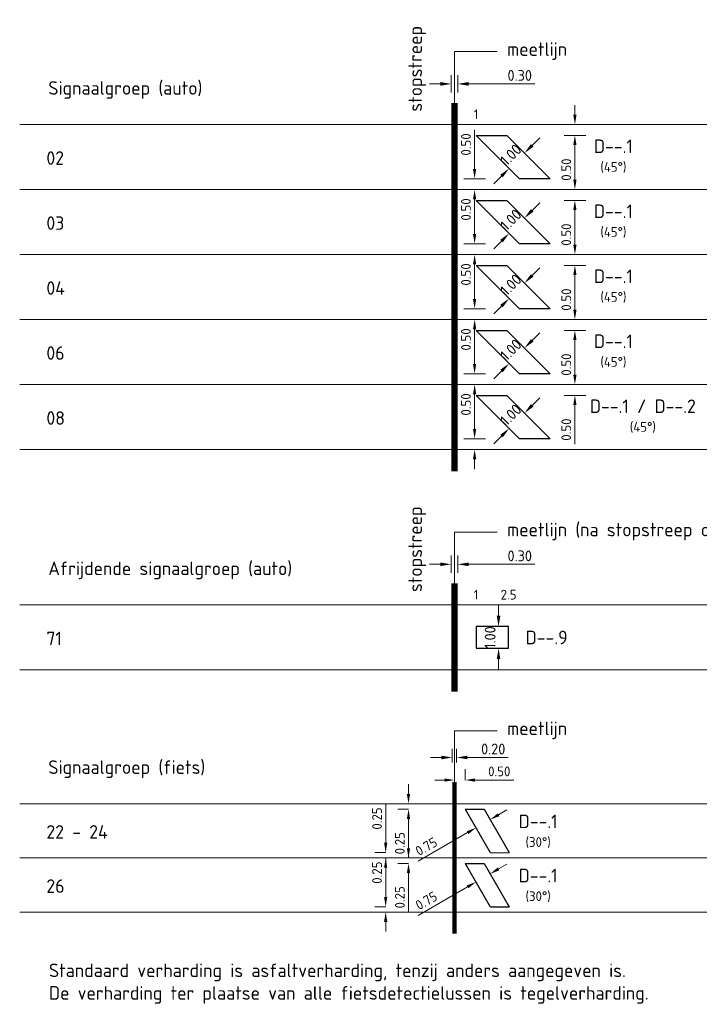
# Model space of a CAD drawing. Header units: metres. Extents: x 196669 to 197684, y 355211 to 356669.
# Tile 16 of 18: x 197594 to 197625, y 355717 to 355763. Entities that reach past the tile are written whole.
import ezdxf

# ---------------------------------------------------------------- set-up
doc = ezdxf.new("R2010")
doc.units = ezdxf.units.M
doc.layers.get('Defpoints').update_dxf_attribs({"color": 151})
for name, color, linetype, lineweight in [('N-WE-VW-M', 7, 'Continuous', 18), ('N-WE-VW-VRI-DETECTIETABEL-G', 7, 'Continuous', 18), ('N-WE-VW-VRI_DETECTIELUS-G', 3, 'Continuous', 30), ('X-XX-AL-AANPIJLING-T25', 7, 'Continuous', 25), ('X-XX-AL-T18', 7, 'Continuous', 13)]:
    doc.layers.add(name, color=color, linetype=linetype, lineweight=lineweight)
doc.styles.add('NLCS-ISO-M200-T25', font='NLCS-ISO.ttf', dxfattribs={"height": 0.5})
doc.styles.add('NLCS-ISO-M250-T18', font='NLCS-ISO.ttf', dxfattribs={"height": 0.45})
doc.styles.add('NLCS-ISO-M250-T25', font='NLCS-ISO.ttf', dxfattribs={"height": 0.625})
doc.dimstyles.new('NLCS-M200-T25-PIJL_L2_H1', dxfattribs={"dimscale": 0.2, "dimtxt": 2.5, "dimasz": 2.5, "dimexe": 2, "dimexo": 2, "dimgap": 0.7, "dimtad": 1, "dimzin": 0, "dimdsep": 46, "dimtxsty": 'NLCS-ISO-M200-T25', "dimcen": 0, "dimdle": 2, "dimclrd": 256, "dimclre": 256, "dimclrt": 256, "dimadec": 1, "dimazin": 0, "dimtfac": 1, "dimtdec": 3, "dimtofl": 0, "dimtmove": 0, "dimatfit": 3, "dimfxl": 2, "dimfxlon": 1, "dimtfillclr": 256, "dimtolj": 1, "dimtzin": 0, "dimlwd": -1, "dimlwe": -1, "dimarcsym": 0})
doc.dimstyles.new('NLCS-M250-T18-PIJL_L2_H1', dxfattribs={"dimscale": 0.25, "dimtxt": 2.5, "dimasz": 1.8, "dimexe": 2, "dimexo": 2, "dimgap": 0.7, "dimtad": 1, "dimzin": 0, "dimdsep": 46, "dimtxsty": 'NLCS-ISO-M250-T18', "dimcen": 0, "dimdle": 2, "dimclrd": 256, "dimclre": 256, "dimclrt": 256, "dimadec": 1, "dimazin": 0, "dimtfac": 1, "dimtdec": 3, "dimtofl": 0, "dimtmove": 0, "dimatfit": 3, "dimfxl": 2, "dimfxlon": 1, "dimtfillclr": 256, "dimtolj": 1, "dimtzin": 0, "dimlwd": -1, "dimlwe": -1, "dimarcsym": 0})

# ---------------------------------------------------------------- blocks, each defined once
blk = doc.blocks.new('*D71')
at = {"layer": 'Defpoints', "color": 0, "transparency": 16777216}
for p in [(197614.113, 355759.694), (197613.813, 355758.818), (197614.113, 355758.818)]:
    blk.add_point(p, dxfattribs=at)
at = {"layer": 'N-WE-VW-M', "transparency": 16777216}
for p, q in [((197613.813, 355759.294), (197613.813, 355760.094)), ((197614.113, 355759.294), (197614.113, 355760.094)), ((197613.313, 355759.694), (197612.813, 355759.694)), ((197614.613, 355759.694), (197617.668, 355759.694))]:
    blk.add_line(p, q, dxfattribs=at)
for points in [[(197613.313, 355759.778), (197613.313, 355759.611), (197613.813, 355759.694)], [(197614.613, 355759.778), (197614.613, 355759.611), (197614.113, 355759.694)]]:
    blk.add_solid(points, dxfattribs=at)
at = {"layer": 'N-WE-VW-M', "transparency": 16777216, "insert": (197616.978, 355760.084), "char_height": 0.5, "attachment_point": 5, "style": 'NLCS-ISO-M200-T25'}
blk.add_mtext('\\A1;0.30', dxfattribs=at)
blk = doc.blocks.new('*D72')
at = {"layer": 'Defpoints', "color": 0, "transparency": 16777216}
for p in [(197616.048, 355752.318), (197614.894, 355751.818), (197616.048, 355751.818)]:
    blk.add_point(p, dxfattribs=at)
at = {"layer": 'N-WE-VW-M', "transparency": 16777216}
for p, q in [((197614.894, 355752.768), (197614.894, 355754.569)), ((197615.394, 355752.318), (197614.394, 355752.318)), ((197615.394, 355751.818), (197614.394, 355751.818)), ((197614.894, 355751.368), (197614.894, 355750.918))]:
    blk.add_line(p, q, dxfattribs=at)
for points in [[(197614.819, 355752.768), (197614.969, 355752.768), (197614.894, 355752.318)], [(197614.819, 355751.368), (197614.969, 355751.368), (197614.894, 355751.818)]]:
    blk.add_solid(points, dxfattribs=at)
at = {"layer": 'N-WE-VW-M', "transparency": 16777216, "insert": (197614.494, 355753.899), "char_height": 0.45, "attachment_point": 5, "rotation": 90, "style": 'NLCS-ISO-M250-T18'}
blk.add_mtext('\\A1;0.50', dxfattribs=at)
blk = doc.blocks.new('*D73')
at = {"layer": 'Defpoints', "color": 0, "transparency": 16777216}
for p in [(197618.371, 355754.818), (197619.526, 355754.818), (197618.371, 355754.318)]:
    blk.add_point(p, dxfattribs=at)
at = {"layer": 'N-WE-VW-M', "transparency": 16777216}
for p, q in [((197619.526, 355755.268), (197619.526, 355755.718)), ((197619.026, 355754.818), (197620.026, 355754.818)), ((197619.026, 355754.318), (197620.026, 355754.318)), ((197619.526, 355753.868), (197619.526, 355752.067))]:
    blk.add_line(p, q, dxfattribs=at)
for points in [[(197619.451, 355755.268), (197619.601, 355755.268), (197619.526, 355754.818)], [(197619.451, 355753.868), (197619.601, 355753.868), (197619.526, 355754.318)]]:
    blk.add_solid(points, dxfattribs=at)
at = {"layer": 'N-WE-VW-M', "transparency": 16777216, "insert": (197619.126, 355752.737), "char_height": 0.45, "attachment_point": 5, "rotation": 90, "style": 'NLCS-ISO-M250-T18'}
blk.add_mtext('\\A1;0.50', dxfattribs=at)
blk = doc.blocks.new('*D76')
at = {"layer": 'Defpoints', "color": 0, "transparency": 16777216}
for p in [(197617.196, 355753.499), (197617.196, 355753.499), (197616.489, 355752.792)]:
    blk.add_point(p, dxfattribs=at)
at = {"layer": 'N-WE-VW-M', "transparency": 16777216}
for p, q in [((197617.55, 355753.853), (197617.903, 355754.207)), ((197617.196, 355753.499), (197616.913, 355753.782)), ((197616.489, 355752.792), (197616.206, 355753.075)), ((197616.135, 355752.439), (197615.782, 355752.085))]:
    blk.add_line(p, q, dxfattribs=at)
for points in [[(197617.491, 355753.912), (197617.609, 355753.794), (197617.196, 355753.499)], [(197616.077, 355752.498), (197616.194, 355752.38), (197616.489, 355752.792)]]:
    blk.add_solid(points, dxfattribs=at)
at = {"layer": 'N-WE-VW-M', "transparency": 16777216, "insert": (197616.567, 355753.422), "char_height": 0.5, "attachment_point": 5, "rotation": 45, "style": 'NLCS-ISO-M200-T25'}
blk.add_mtext('\\A1;1.00', dxfattribs=at)
blk = doc.blocks.new('*D69')
at = {"layer": 'Defpoints', "color": 0, "transparency": 16777216}
for p in [(197614.063, 355728.603), (197613.863, 355727.967), (197614.063, 355727.967)]:
    blk.add_point(p, dxfattribs=at)
at = {"layer": 'N-WE-VW-M', "transparency": 16777216}
for p, q in [((197613.863, 355728.367), (197613.863, 355729.003)), ((197614.063, 355728.367), (197614.063, 355729.003)), ((197613.363, 355728.603), (197612.863, 355728.603)), ((197614.563, 355728.603), (197616.443, 355728.603))]:
    blk.add_line(p, q, dxfattribs=at)
for points in [[(197613.363, 355728.687), (197613.363, 355728.52), (197613.863, 355728.603)], [(197614.563, 355728.687), (197614.563, 355728.52), (197614.063, 355728.603)]]:
    blk.add_solid(points, dxfattribs=at)
at = {"layer": 'N-WE-VW-M', "transparency": 16777216, "insert": (197615.753, 355728.993), "char_height": 0.5, "attachment_point": 5, "style": 'NLCS-ISO-M200-T25'}
blk.add_mtext('\\A1;0.20', dxfattribs=at)
blk = doc.blocks.new('*D75')
at = {"layer": 'Defpoints', "color": 0, "transparency": 16777216}
for p in [(197614.463, 355727.561), (197613.963, 355727.218), (197614.463, 355727.218)]:
    blk.add_point(p, dxfattribs=at)
at = {"layer": 'N-WE-VW-M', "transparency": 16777216}
for p, q in [((197613.963, 355727.561), (197613.963, 355728.061)), ((197614.463, 355727.561), (197614.463, 355728.061)), ((197613.513, 355727.561), (197613.063, 355727.561)), ((197614.913, 355727.561), (197616.703, 355727.561))]:
    blk.add_line(p, q, dxfattribs=at)
for points in [[(197613.513, 355727.636), (197613.513, 355727.486), (197613.963, 355727.561)], [(197614.913, 355727.636), (197614.913, 355727.486), (197614.463, 355727.561)]]:
    blk.add_solid(points, dxfattribs=at)
at = {"layer": 'N-WE-VW-M', "transparency": 16777216, "insert": (197616.033, 355727.961), "char_height": 0.45, "attachment_point": 5, "style": 'NLCS-ISO-M250-T18'}
blk.add_mtext('\\A1;0.50', dxfattribs=at)
blk = doc.blocks.new('*D87')
at = {"layer": 'Defpoints', "color": 0, "transparency": 16777216}
for p in [(197610.786, 355724.217), (197610.841, 355724.217), (197610.841, 355723.967)]:
    blk.add_point(p, dxfattribs=at)
at = {"layer": 'N-WE-VW-M', "transparency": 16777216}
for p, q in [((197610.786, 355724.667), (197610.786, 355726.457)), ((197610.786, 355724.217), (197610.286, 355724.217)), ((197610.786, 355723.967), (197610.286, 355723.967)), ((197610.786, 355723.517), (197610.786, 355723.067))]:
    blk.add_line(p, q, dxfattribs=at)
for points in [[(197610.711, 355724.667), (197610.861, 355724.667), (197610.786, 355724.217)], [(197610.711, 355723.517), (197610.861, 355723.517), (197610.786, 355723.967)]]:
    blk.add_solid(points, dxfattribs=at)
at = {"layer": 'N-WE-VW-M', "transparency": 16777216, "insert": (197610.386, 355725.787), "char_height": 0.45, "attachment_point": 5, "rotation": 90, "style": 'NLCS-ISO-M250-T18', "bg_fill": 3, "box_fill_scale": 1.1, "bg_fill_color": 256, "bg_fill_true_color": 13158600, "bg_fill_transparency": 0}
blk.add_mtext('\\A1;0.25', dxfattribs=at)
blk = doc.blocks.new('*D88')
at = {"layer": 'Defpoints', "color": 0, "transparency": 16777216}
for p in [(197611.841, 355726.467), (197611.841, 355726.467), (197611.841, 355726.217)]:
    blk.add_point(p, dxfattribs=at)
at = {"layer": 'N-WE-VW-M', "transparency": 16777216}
for p, q in [((197611.841, 355726.917), (197611.841, 355727.367)), ((197611.841, 355726.467), (197611.341, 355726.467)), ((197611.841, 355726.217), (197611.341, 355726.217)), ((197611.841, 355725.767), (197611.841, 355723.977))]:
    blk.add_line(p, q, dxfattribs=at)
for points in [[(197611.766, 355726.917), (197611.916, 355726.917), (197611.841, 355726.467)], [(197611.766, 355725.767), (197611.916, 355725.767), (197611.841, 355726.217)]]:
    blk.add_solid(points, dxfattribs=at)
at = {"layer": 'N-WE-VW-M', "transparency": 16777216, "insert": (197611.441, 355724.647), "char_height": 0.45, "attachment_point": 5, "rotation": 90, "style": 'NLCS-ISO-M250-T18', "bg_fill": 3, "box_fill_scale": 1.1, "bg_fill_color": 256, "bg_fill_true_color": 13158600, "bg_fill_transparency": 0}
blk.add_mtext('\\A1;0.25', dxfattribs=at)
blk = doc.blocks.new('*D89')
at = {"layer": 'Defpoints', "color": 0, "transparency": 16777216}
for p in [(197615.472, 355725.969), (197614.823, 355725.594), (197614.959, 355725.358)]:
    blk.add_point(p, dxfattribs=at)
at = {"layer": 'N-WE-VW-M', "transparency": 16777216}
for p, q in [((197615.999, 355725.958), (197616.388, 355726.183)), ((197615.609, 355725.733), (197615.859, 355725.3)), ((197614.959, 355725.358), (197615.209, 355724.925)), ((197614.57, 355725.133), (197612.284, 355723.813))]:
    blk.add_line(p, q, dxfattribs=at)
for points in [[(197615.961, 355726.023), (197616.036, 355725.893), (197615.609, 355725.733)], [(197614.532, 355725.198), (197614.607, 355725.068), (197614.959, 355725.358)]]:
    blk.add_solid(points, dxfattribs=at)
at = {"layer": 'N-WE-VW-M', "transparency": 16777216, "insert": (197612.664, 355724.495), "char_height": 0.45, "attachment_point": 5, "rotation": 30, "style": 'NLCS-ISO-M250-T18'}
blk.add_mtext('\\A1;0.75', dxfattribs=at)
blk = doc.blocks.new('*D107')
at = {"layer": 'Defpoints', "color": 0, "transparency": 16777216}
for p in [(197616.048, 355755.318), (197614.894, 355754.818), (197616.048, 355754.818)]:
    blk.add_point(p, dxfattribs=at)
at = {"layer": 'N-WE-VW-M', "transparency": 16777216}
for p, q in [((197614.894, 355755.768), (197614.894, 355757.569)), ((197615.394, 355755.318), (197614.394, 355755.318)), ((197615.394, 355754.818), (197614.394, 355754.818)), ((197614.894, 355754.368), (197614.894, 355753.918))]:
    blk.add_line(p, q, dxfattribs=at)
for points in [[(197614.819, 355755.768), (197614.969, 355755.768), (197614.894, 355755.318)], [(197614.819, 355754.368), (197614.969, 355754.368), (197614.894, 355754.818)]]:
    blk.add_solid(points, dxfattribs=at)
at = {"layer": 'N-WE-VW-M', "transparency": 16777216, "insert": (197614.494, 355756.899), "char_height": 0.45, "attachment_point": 5, "rotation": 90, "style": 'NLCS-ISO-M250-T18'}
blk.add_mtext('\\A1;0.50', dxfattribs=at)
blk = doc.blocks.new('*D108')
at = {"layer": 'Defpoints', "color": 0, "transparency": 16777216}
for p in [(197618.371, 355757.818), (197619.526, 355757.818), (197618.371, 355757.318)]:
    blk.add_point(p, dxfattribs=at)
at = {"layer": 'N-WE-VW-M', "transparency": 16777216}
for p, q in [((197619.526, 355758.268), (197619.526, 355758.718)), ((197619.026, 355757.818), (197620.026, 355757.818)), ((197619.026, 355757.318), (197620.026, 355757.318)), ((197619.526, 355756.868), (197619.526, 355755.067))]:
    blk.add_line(p, q, dxfattribs=at)
for points in [[(197619.451, 355758.268), (197619.601, 355758.268), (197619.526, 355757.818)], [(197619.451, 355756.868), (197619.601, 355756.868), (197619.526, 355757.318)]]:
    blk.add_solid(points, dxfattribs=at)
at = {"layer": 'N-WE-VW-M', "transparency": 16777216, "insert": (197619.126, 355755.737), "char_height": 0.45, "attachment_point": 5, "rotation": 90, "style": 'NLCS-ISO-M250-T18'}
blk.add_mtext('\\A1;0.50', dxfattribs=at)
blk = doc.blocks.new('*D112')
at = {"layer": 'Defpoints', "color": 0, "transparency": 16777216}
for p in [(197617.196, 355756.499), (197617.196, 355756.499), (197616.489, 355755.792)]:
    blk.add_point(p, dxfattribs=at)
at = {"layer": 'N-WE-VW-M', "transparency": 16777216}
for p, q in [((197617.55, 355756.853), (197617.903, 355757.207)), ((197617.196, 355756.499), (197616.913, 355756.782)), ((197616.489, 355755.792), (197616.206, 355756.075)), ((197616.135, 355755.439), (197615.782, 355755.085))]:
    blk.add_line(p, q, dxfattribs=at)
for points in [[(197617.491, 355756.912), (197617.609, 355756.794), (197617.196, 355756.499)], [(197616.077, 355755.498), (197616.194, 355755.38), (197616.489, 355755.792)]]:
    blk.add_solid(points, dxfattribs=at)
at = {"layer": 'N-WE-VW-M', "transparency": 16777216, "insert": (197616.567, 355756.422), "char_height": 0.5, "attachment_point": 5, "rotation": 45, "style": 'NLCS-ISO-M200-T25'}
blk.add_mtext('\\A1;1.00', dxfattribs=at)
blk = doc.blocks.new('*D836')
at = {"layer": 'Defpoints', "color": 0, "transparency": 16777216}
for p in [(197616.048, 355743.318), (197614.894, 355742.818), (197616.048, 355742.818)]:
    blk.add_point(p, dxfattribs=at)
at = {"layer": 'N-WE-VW-M', "transparency": 16777216}
for p, q in [((197614.894, 355743.768), (197614.894, 355745.569)), ((197615.394, 355743.318), (197614.394, 355743.318)), ((197615.394, 355742.818), (197614.394, 355742.818)), ((197614.894, 355742.368), (197614.894, 355741.918))]:
    blk.add_line(p, q, dxfattribs=at)
for points in [[(197614.819, 355743.768), (197614.969, 355743.768), (197614.894, 355743.318)], [(197614.819, 355742.368), (197614.969, 355742.368), (197614.894, 355742.818)]]:
    blk.add_solid(points, dxfattribs=at)
at = {"layer": 'N-WE-VW-M', "transparency": 16777216, "insert": (197614.494, 355744.899), "char_height": 0.45, "attachment_point": 5, "rotation": 90, "style": 'NLCS-ISO-M250-T18'}
blk.add_mtext('\\A1;0.50', dxfattribs=at)
blk = doc.blocks.new('*D837')
at = {"layer": 'Defpoints', "color": 0, "transparency": 16777216}
for p in [(197618.371, 355745.818), (197619.526, 355745.818), (197618.371, 355745.318)]:
    blk.add_point(p, dxfattribs=at)
at = {"layer": 'N-WE-VW-M', "transparency": 16777216}
for p, q in [((197619.526, 355746.268), (197619.526, 355746.718)), ((197619.026, 355745.818), (197620.026, 355745.818)), ((197619.026, 355745.318), (197620.026, 355745.318)), ((197619.526, 355744.868), (197619.526, 355743.067))]:
    blk.add_line(p, q, dxfattribs=at)
for points in [[(197619.451, 355746.268), (197619.601, 355746.268), (197619.526, 355745.818)], [(197619.451, 355744.868), (197619.601, 355744.868), (197619.526, 355745.318)]]:
    blk.add_solid(points, dxfattribs=at)
at = {"layer": 'N-WE-VW-M', "transparency": 16777216, "insert": (197619.126, 355743.737), "char_height": 0.45, "attachment_point": 5, "rotation": 90, "style": 'NLCS-ISO-M250-T18'}
blk.add_mtext('\\A1;0.50', dxfattribs=at)
blk = doc.blocks.new('*D840')
at = {"layer": 'Defpoints', "color": 0, "transparency": 16777216}
for p in [(197617.196, 355744.499), (197617.196, 355744.499), (197616.489, 355743.792)]:
    blk.add_point(p, dxfattribs=at)
at = {"layer": 'N-WE-VW-M', "transparency": 16777216}
for p, q in [((197617.55, 355744.853), (197617.903, 355745.207)), ((197617.196, 355744.499), (197616.913, 355744.782)), ((197616.489, 355743.792), (197616.206, 355744.075)), ((197616.135, 355743.439), (197615.782, 355743.085))]:
    blk.add_line(p, q, dxfattribs=at)
for points in [[(197617.491, 355744.912), (197617.609, 355744.794), (197617.196, 355744.499)], [(197616.077, 355743.498), (197616.194, 355743.38), (197616.489, 355743.792)]]:
    blk.add_solid(points, dxfattribs=at)
at = {"layer": 'N-WE-VW-M', "transparency": 16777216, "insert": (197616.567, 355744.422), "char_height": 0.5, "attachment_point": 5, "rotation": 45, "style": 'NLCS-ISO-M200-T25'}
blk.add_mtext('\\A1;1.00', dxfattribs=at)
blk = doc.blocks.new('*D844')
at = {"layer": 'Defpoints', "color": 0, "transparency": 16777216}
for p in [(197616.048, 355749.318), (197614.894, 355748.818), (197616.048, 355748.818)]:
    blk.add_point(p, dxfattribs=at)
at = {"layer": 'N-WE-VW-M', "transparency": 16777216}
for p, q in [((197614.894, 355749.768), (197614.894, 355751.569)), ((197615.394, 355749.318), (197614.394, 355749.318)), ((197615.394, 355748.818), (197614.394, 355748.818)), ((197614.894, 355748.368), (197614.894, 355747.918))]:
    blk.add_line(p, q, dxfattribs=at)
for points in [[(197614.819, 355749.768), (197614.969, 355749.768), (197614.894, 355749.318)], [(197614.819, 355748.368), (197614.969, 355748.368), (197614.894, 355748.818)]]:
    blk.add_solid(points, dxfattribs=at)
at = {"layer": 'N-WE-VW-M', "transparency": 16777216, "insert": (197614.494, 355750.899), "char_height": 0.45, "attachment_point": 5, "rotation": 90, "style": 'NLCS-ISO-M250-T18'}
blk.add_mtext('\\A1;0.50', dxfattribs=at)
blk = doc.blocks.new('*D845')
at = {"layer": 'Defpoints', "color": 0, "transparency": 16777216}
for p in [(197618.371, 355751.818), (197619.526, 355751.818), (197618.371, 355751.318)]:
    blk.add_point(p, dxfattribs=at)
at = {"layer": 'N-WE-VW-M', "transparency": 16777216}
for p, q in [((197619.526, 355752.268), (197619.526, 355752.718)), ((197619.026, 355751.818), (197620.026, 355751.818)), ((197619.026, 355751.318), (197620.026, 355751.318)), ((197619.526, 355750.868), (197619.526, 355749.067))]:
    blk.add_line(p, q, dxfattribs=at)
for points in [[(197619.451, 355752.268), (197619.601, 355752.268), (197619.526, 355751.818)], [(197619.451, 355750.868), (197619.601, 355750.868), (197619.526, 355751.318)]]:
    blk.add_solid(points, dxfattribs=at)
at = {"layer": 'N-WE-VW-M', "transparency": 16777216, "insert": (197619.126, 355749.737), "char_height": 0.45, "attachment_point": 5, "rotation": 90, "style": 'NLCS-ISO-M250-T18'}
blk.add_mtext('\\A1;0.50', dxfattribs=at)
blk = doc.blocks.new('*D846')
at = {"layer": 'Defpoints', "color": 0, "transparency": 16777216}
for p in [(197617.196, 355750.499), (197617.196, 355750.499), (197616.489, 355749.792)]:
    blk.add_point(p, dxfattribs=at)
at = {"layer": 'N-WE-VW-M', "transparency": 16777216}
for p, q in [((197617.55, 355750.853), (197617.903, 355751.207)), ((197617.196, 355750.499), (197616.913, 355750.782)), ((197616.489, 355749.792), (197616.206, 355750.075)), ((197616.135, 355749.439), (197615.782, 355749.085))]:
    blk.add_line(p, q, dxfattribs=at)
for points in [[(197617.491, 355750.912), (197617.609, 355750.794), (197617.196, 355750.499)], [(197616.077, 355749.498), (197616.194, 355749.38), (197616.489, 355749.792)]]:
    blk.add_solid(points, dxfattribs=at)
at = {"layer": 'N-WE-VW-M', "transparency": 16777216, "insert": (197616.567, 355750.422), "char_height": 0.5, "attachment_point": 5, "rotation": 45, "style": 'NLCS-ISO-M200-T25'}
blk.add_mtext('\\A1;1.00', dxfattribs=at)
blk = doc.blocks.new('*D854')
at = {"layer": 'Defpoints', "color": 0, "transparency": 16777216}
for p in [(197614.113, 355737.519), (197613.813, 355736.643), (197614.113, 355736.643)]:
    blk.add_point(p, dxfattribs=at)
at = {"layer": 'N-WE-VW-M', "transparency": 16777216}
for p, q in [((197613.313, 355737.519), (197612.813, 355737.519)), ((197613.813, 355737.119), (197613.813, 355737.919)), ((197614.113, 355737.119), (197614.113, 355737.919)), ((197614.613, 355737.519), (197617.668, 355737.519))]:
    blk.add_line(p, q, dxfattribs=at)
for points in [[(197613.313, 355737.603), (197613.313, 355737.436), (197613.813, 355737.519)], [(197614.613, 355737.603), (197614.613, 355737.436), (197614.113, 355737.519)]]:
    blk.add_solid(points, dxfattribs=at)
at = {"layer": 'N-WE-VW-M', "transparency": 16777216, "insert": (197616.978, 355737.909), "char_height": 0.5, "attachment_point": 5, "style": 'NLCS-ISO-M200-T25'}
blk.add_mtext('\\A1;0.30', dxfattribs=at)
blk = doc.blocks.new('*D855')
at = {"layer": 'Defpoints', "color": 0, "transparency": 16777216}
for p in [(197610.786, 355721.717), (197610.841, 355721.717), (197610.841, 355721.467)]:
    blk.add_point(p, dxfattribs=at)
at = {"layer": 'N-WE-VW-M', "transparency": 16777216}
for p, q in [((197610.786, 355722.167), (197610.786, 355723.957)), ((197610.786, 355721.717), (197610.286, 355721.717)), ((197610.786, 355721.467), (197610.286, 355721.467)), ((197610.786, 355721.017), (197610.786, 355720.567))]:
    blk.add_line(p, q, dxfattribs=at)
for points in [[(197610.711, 355722.167), (197610.861, 355722.167), (197610.786, 355721.717)], [(197610.711, 355721.017), (197610.861, 355721.017), (197610.786, 355721.467)]]:
    blk.add_solid(points, dxfattribs=at)
at = {"layer": 'N-WE-VW-M', "transparency": 16777216, "insert": (197610.386, 355723.287), "char_height": 0.45, "attachment_point": 5, "rotation": 90, "style": 'NLCS-ISO-M250-T18', "bg_fill": 3, "box_fill_scale": 1.1, "bg_fill_color": 256, "bg_fill_true_color": 13158600, "bg_fill_transparency": 0}
blk.add_mtext('\\A1;0.25', dxfattribs=at)
blk = doc.blocks.new('*D856')
at = {"layer": 'Defpoints', "color": 0, "transparency": 16777216}
for p in [(197611.841, 355723.967), (197611.841, 355723.967), (197611.841, 355723.717)]:
    blk.add_point(p, dxfattribs=at)
at = {"layer": 'N-WE-VW-M', "transparency": 16777216}
for p, q in [((197611.841, 355724.417), (197611.841, 355724.867)), ((197611.841, 355723.967), (197611.341, 355723.967)), ((197611.841, 355723.717), (197611.341, 355723.717)), ((197611.841, 355723.267), (197611.841, 355721.477))]:
    blk.add_line(p, q, dxfattribs=at)
for points in [[(197611.766, 355724.417), (197611.916, 355724.417), (197611.841, 355723.967)], [(197611.766, 355723.267), (197611.916, 355723.267), (197611.841, 355723.717)]]:
    blk.add_solid(points, dxfattribs=at)
at = {"layer": 'N-WE-VW-M', "transparency": 16777216, "insert": (197611.441, 355722.147), "char_height": 0.45, "attachment_point": 5, "rotation": 90, "style": 'NLCS-ISO-M250-T18', "bg_fill": 3, "box_fill_scale": 1.1, "bg_fill_color": 256, "bg_fill_true_color": 13158600, "bg_fill_transparency": 0}
blk.add_mtext('\\A1;0.25', dxfattribs=at)
blk = doc.blocks.new('*D857')
at = {"layer": 'Defpoints', "color": 0, "transparency": 16777216}
for p in [(197615.472, 355723.469), (197614.823, 355723.094), (197614.959, 355722.858)]:
    blk.add_point(p, dxfattribs=at)
at = {"layer": 'N-WE-VW-M', "transparency": 16777216}
for p, q in [((197615.999, 355723.458), (197616.388, 355723.683)), ((197615.609, 355723.233), (197615.859, 355722.8)), ((197614.57, 355722.633), (197612.284, 355721.313)), ((197614.959, 355722.858), (197615.209, 355722.425))]:
    blk.add_line(p, q, dxfattribs=at)
for points in [[(197615.961, 355723.523), (197616.036, 355723.393), (197615.609, 355723.233)], [(197614.532, 355722.698), (197614.607, 355722.568), (197614.959, 355722.858)]]:
    blk.add_solid(points, dxfattribs=at)
at = {"layer": 'N-WE-VW-M', "transparency": 16777216, "insert": (197612.664, 355721.995), "char_height": 0.45, "attachment_point": 5, "rotation": 30, "style": 'NLCS-ISO-M250-T18'}
blk.add_mtext('\\A1;0.75', dxfattribs=at)
blk = doc.blocks.new('*D861')
at = {"layer": 'Defpoints', "color": 0, "transparency": 16777216}
for p in [(197616, 355734.643), (197616, 355733.643), (197616, 355733.643)]:
    blk.add_point(p, dxfattribs=at)
at = {"layer": 'N-WE-VW-M', "transparency": 16777216}
for p, q in [((197616, 355735.143), (197616, 355735.643)), ((197616, 355734.643), (197616.4, 355734.643)), ((197616, 355733.643), (197616.4, 355733.643)), ((197616, 355733.143), (197616, 355732.643))]:
    blk.add_line(p, q, dxfattribs=at)
for points in [[(197615.916, 355735.143), (197616.083, 355735.143), (197616, 355734.643)], [(197615.916, 355733.143), (197616.083, 355733.143), (197616, 355733.643)]]:
    blk.add_solid(points, dxfattribs=at)
at = {"layer": 'N-WE-VW-M', "transparency": 16777216, "insert": (197615.61, 355734.143), "char_height": 0.5, "attachment_point": 5, "rotation": 90, "style": 'NLCS-ISO-M200-T25'}
blk.add_mtext('\\A1;1.00', dxfattribs=at)
blk = doc.blocks.new('*D863')
at = {"layer": 'Defpoints', "color": 0, "transparency": 16777216}
for p in [(197616.048, 355746.318), (197614.894, 355745.818), (197616.048, 355745.818)]:
    blk.add_point(p, dxfattribs=at)
at = {"layer": 'N-WE-VW-M', "transparency": 16777216}
for p, q in [((197614.894, 355746.768), (197614.894, 355748.569)), ((197615.394, 355746.318), (197614.394, 355746.318)), ((197615.394, 355745.818), (197614.394, 355745.818)), ((197614.894, 355745.368), (197614.894, 355744.918))]:
    blk.add_line(p, q, dxfattribs=at)
for points in [[(197614.819, 355746.768), (197614.969, 355746.768), (197614.894, 355746.318)], [(197614.819, 355745.368), (197614.969, 355745.368), (197614.894, 355745.818)]]:
    blk.add_solid(points, dxfattribs=at)
at = {"layer": 'N-WE-VW-M', "transparency": 16777216, "insert": (197614.494, 355747.899), "char_height": 0.45, "attachment_point": 5, "rotation": 90, "style": 'NLCS-ISO-M250-T18'}
blk.add_mtext('\\A1;0.50', dxfattribs=at)
blk = doc.blocks.new('*D864')
at = {"layer": 'Defpoints', "color": 0, "transparency": 16777216}
for p in [(197618.371, 355748.818), (197619.526, 355748.818), (197618.371, 355748.318)]:
    blk.add_point(p, dxfattribs=at)
at = {"layer": 'N-WE-VW-M', "transparency": 16777216}
for p, q in [((197619.526, 355749.268), (197619.526, 355749.718)), ((197619.026, 355748.818), (197620.026, 355748.818)), ((197619.026, 355748.318), (197620.026, 355748.318)), ((197619.526, 355747.868), (197619.526, 355746.067))]:
    blk.add_line(p, q, dxfattribs=at)
for points in [[(197619.451, 355749.268), (197619.601, 355749.268), (197619.526, 355748.818)], [(197619.451, 355747.868), (197619.601, 355747.868), (197619.526, 355748.318)]]:
    blk.add_solid(points, dxfattribs=at)
at = {"layer": 'N-WE-VW-M', "transparency": 16777216, "insert": (197619.126, 355746.737), "char_height": 0.45, "attachment_point": 5, "rotation": 90, "style": 'NLCS-ISO-M250-T18'}
blk.add_mtext('\\A1;0.50', dxfattribs=at)
blk = doc.blocks.new('*D865')
at = {"layer": 'Defpoints', "color": 0, "transparency": 16777216}
for p in [(197617.196, 355747.499), (197617.196, 355747.499), (197616.489, 355746.792)]:
    blk.add_point(p, dxfattribs=at)
at = {"layer": 'N-WE-VW-M', "transparency": 16777216}
for p, q in [((197617.55, 355747.853), (197617.903, 355748.207)), ((197617.196, 355747.499), (197616.913, 355747.782)), ((197616.489, 355746.792), (197616.206, 355747.075)), ((197616.135, 355746.439), (197615.782, 355746.085))]:
    blk.add_line(p, q, dxfattribs=at)
for points in [[(197617.491, 355747.912), (197617.609, 355747.794), (197617.196, 355747.499)], [(197616.077, 355746.498), (197616.194, 355746.38), (197616.489, 355746.792)]]:
    blk.add_solid(points, dxfattribs=at)
at = {"layer": 'N-WE-VW-M', "transparency": 16777216, "insert": (197616.567, 355747.422), "char_height": 0.5, "attachment_point": 5, "rotation": 45, "style": 'NLCS-ISO-M200-T25'}
blk.add_mtext('\\A1;1.00', dxfattribs=at)

msp = doc.modelspace()

# ---------------------------------------------------------------- linework, layer by layer
at = {"layer": 'N-WE-VW-VRI-DETECTIETABEL-G'}
for p, q in [((197613.963, 355758.818), (197613.963, 355761.185)), ((197613.963, 355736.643), (197613.963, 355739.01)), ((197613.963, 355727.468), (197613.963, 355729.835))]:
    msp.add_line(p, q, dxfattribs=at)
for points in [[(197613.963, 355761.185), (197615.943, 355761.185)], [(197613.963, 355739.01), (197615.943, 355739.01)], [(197613.963, 355729.835), (197615.943, 355729.835)]]:
    msp.add_lwpolyline(points, dxfattribs=at)
for points, const_width in [([(197613.963, 355758.818), (197613.963, 355741.818)], 0.3), ([(197613.963, 355736.643), (197613.963, 355731.643)], 0.3), ([(197613.963, 355727.467), (197613.963, 355720.467)], 0.2)]:
    msp.add_lwpolyline(points, dxfattribs=dict(at, const_width=const_width))
at = {"layer": 'N-WE-VW-VRI-DETECTIETABEL-G', "flags": 128}
for points in [[(197593.883, 355757.818), (197684.148, 355757.818)], [(197593.883, 355754.818), (197684.148, 355754.818)], [(197593.883, 355751.818), (197684.148, 355751.818)], [(197593.883, 355748.818), (197684.148, 355748.818)], [(197593.883, 355745.818), (197684.148, 355745.818)], [(197593.883, 355742.818), (197684.148, 355742.818)], [(197593.883, 355735.643), (197684.148, 355735.643)], [(197593.883, 355732.643), (197684.148, 355732.643)], [(197593.883, 355726.467), (197684.148, 355726.467)], [(197593.883, 355723.967), (197684.148, 355723.967)], [(197593.883, 355721.467), (197684.148, 355721.467)]]:
    msp.add_lwpolyline(points, dxfattribs=at)
at = {"layer": 'N-WE-VW-VRI_DETECTIELUS-G', "ltscale": 1000}
for p, q in [((197614.463, 355726.217), (197615.618, 355724.217)), ((197615.329, 355726.217), (197616.484, 355724.217)), ((197614.463, 355723.717), (197615.618, 355721.717)), ((197615.329, 355723.717), (197616.484, 355721.717))]:
    msp.add_line(p, q, dxfattribs=at)
at = {"layer": 'N-WE-VW-VRI_DETECTIELUS-G'}
for points in [[(197616.963, 355755.318), (197614.963, 355757.318), (197616.377, 355757.318), (197618.377, 355755.318)], [(197616.963, 355752.318), (197614.963, 355754.318), (197616.377, 355754.318), (197618.377, 355752.318)], [(197616.963, 355749.318), (197614.963, 355751.318), (197616.377, 355751.318), (197618.377, 355749.318)], [(197616.963, 355746.318), (197614.963, 355748.318), (197616.377, 355748.318), (197618.377, 355746.318)], [(197616.963, 355743.318), (197614.963, 355745.318), (197616.377, 355745.318), (197618.377, 355743.318)]]:
    msp.add_lwpolyline(points, close=True, dxfattribs=at)
at = {"layer": 'N-WE-VW-VRI_DETECTIELUS-G', "flags": 128}
msp.add_lwpolyline([(197616.463, 355734.643), (197614.963, 355734.643), (197614.963, 355733.643), (197616.463, 355733.643)], close=True, dxfattribs=at)
at = {"layer": 'N-WE-VW-VRI_DETECTIELUS-G', "ltscale": 1000, "flags": 128}
for points in [[(197614.463, 355726.217), (197615.329, 355726.217)], [(197615.623, 355724.208), (197616.484, 355724.217)], [(197614.463, 355723.717), (197615.329, 355723.717)], [(197615.623, 355721.708), (197616.484, 355721.717)]]:
    msp.add_lwpolyline(points, dxfattribs=at)

# ---------------------------------------------------------------- texts
at = {"layer": 'X-XX-AL-AANPIJLING-T25', "linetype": 'Continuous', "style": 'NLCS-ISO-M250-T25'}
for p in [(197612.462, 355758.412), (197612.462, 355736.237)]:
    msp.add_text('stopstreep', height=0.625, rotation=90, dxfattribs=at).set_placement(p)
at = {"layer": 'X-XX-AL-AANPIJLING-T25', "style": 'NLCS-ISO-M250-T25'}
for s, p in [('meetlijn', (197616.393, 355760.985)), ('Signaalgroep (auto)', (197595.204, 355759.195)), ('02', (197595.116, 355755.958)), ('03', (197595.116, 355752.958)), ('04 ', (197595.116, 355749.958)), ('06', (197595.116, 355746.958)), ('08', (197595.116, 355743.958)), ('meetlijn (na stopstreep of stopstreep tegenovergestelde rijrichting)', (197616.393, 355738.81)), ('Afrijdende signaalgroep (auto)', (197595.204, 355737.019)), ('71', (197595.116, 355733.783)), ('meetlijn', (197616.393, 355729.635)), ('Signaalgroep (fiets)', (197595.204, 355727.844)), ('22 - 24', (197595.116, 355724.855)), ('26', (197595.116, 355722.355))]:
    msp.add_text(s, height=0.625, rotation=0, dxfattribs=at).set_placement(p)
at = {"layer": 'X-XX-AL-AANPIJLING-T25', "char_height": 0.625, "attachment_point": 1, "rotation": 360, "style": 'NLCS-ISO-M250-T25'}
for s, width, insert in [('\\pxqc;D--.1{\\C20;\\P\\H0.72x;\\C256;(45°)}', 3.51475, (197619.546, 355757.128)), ('\\pxqc;D--.1{\\C20;\\P\\H0.72x;\\C256;(45°)}', 3.51475, (197619.546, 355754.128)), ('\\pxqc;D--.1{\\C20;\\P\\H0.72x;\\C256;(45°)}', 3.51475, (197619.546, 355751.128)), ('\\pxqc;D--.1{\\C20;\\P\\H0.72x;\\C256;(45°)}', 3.51475, (197619.546, 355748.128)), ('\\pxqc;D--.1 / D--.2{\\C20;\\P\\H0.72x;\\C256;(45°)}', 5.20396, (197620.061, 355745.128)), ('\\pxqc;D--.9', 3.51475, (197616.463, 355734.455))]:
    msp.add_mtext_dynamic_manual_height_columns(s, width=width, gutter_width=2.25, heights=[0], dxfattribs=dict(at, insert=insert))
at = {"layer": 'X-XX-AL-AANPIJLING-T25', "char_height": 0.625, "attachment_point": 1, "style": 'NLCS-ISO-M250-T25'}
for insert in [(197616.827, 355725.967), (197616.827, 355723.467)]:
    msp.add_mtext_dynamic_manual_height_columns('\\pxqc;D--.1\\P{\\H0.72x;(30°)}', width=2.0018, gutter_width=2.25, heights=[0], dxfattribs=dict(at, insert=insert))
at = {"layer": 'X-XX-AL-AANPIJLING-T25', "insert": (197595.236, 355719.09), "char_height": 0.625, "width": 43.36589, "attachment_point": 1, "rotation": 0, "style": 'NLCS-ISO-M250-T25'}
msp.add_mtext('Standaard verharding is asfaltverharding, tenzij anders aangegeven is.\\PDe verharding ter plaatse van alle fietsdetectielussen is tegelverharding.', dxfattribs=at)
at = {"layer": 'X-XX-AL-T18', "char_height": 0.45, "width": 1.24987, "attachment_point": 8, "rotation": 0, "style": 'NLCS-ISO-M250-T18'}
for s, insert in [('\\pxqc;1', (197614.963, 355758.068)), ('\\pxqc;1', (197614.963, 355735.893)), ('\\pxqc;2.5', (197616.463, 355735.893))]:
    msp.add_mtext(s, dxfattribs=dict(at, insert=insert))

# ---------------------------------------------------------------- dimensions: what is measured, and where the dimension line sits
at = {"layer": 'N-WE-VW-M'}
for base, p1, p2, picture, middle in [((197614.113, 355759.694), (197613.813, 355758.818), (197614.113, 355758.818), '*D71', (197616.978, 355759.694)), ((197614.113, 355737.519), (197613.813, 355736.643), (197614.113, 355736.643), '*D854', (197616.978, 355737.519))]:
    dim = msp.add_linear_dim(base=base, p1=p1, p2=p2, angle=360, text='0.30', dimstyle='NLCS-M200-T25-PIJL_L2_H1', dxfattribs=at)
    dim.commit()
    dim.dimension.update_dxf_attribs({"geometry": picture, "text_midpoint": middle, "dimtype": 161})
for base, p1, p2, angle, dimstyle, picture, middle, dimtype in [((197619.526, 355757.818), (197618.371, 355757.318), (197618.371, 355757.818), 90, 'NLCS-M250-T18-PIJL_L2_H1', '*D108', (197619.526, 355755.737), 160), ((197614.894, 355754.818), (197616.048, 355755.318), (197616.048, 355754.818), 270, 'NLCS-M250-T18-PIJL_L2_H1', '*D107', (197614.894, 355756.899), 160), ((197617.196, 355756.499), (197616.489, 355755.792), (197617.196, 355756.499), 45, 'NLCS-M200-T25-PIJL_L2_H1', '*D112', (197616.843, 355756.146), 161), ((197619.526, 355754.818), (197618.371, 355754.318), (197618.371, 355754.818), 90, 'NLCS-M250-T18-PIJL_L2_H1', '*D73', (197619.526, 355752.737), 160), ((197614.894, 355751.818), (197616.048, 355752.318), (197616.048, 355751.818), 270, 'NLCS-M250-T18-PIJL_L2_H1', '*D72', (197614.894, 355753.899), 160), ((197617.196, 355753.499), (197616.489, 355752.792), (197617.196, 355753.499), 45, 'NLCS-M200-T25-PIJL_L2_H1', '*D76', (197616.843, 355753.146), 161), ((197619.526, 355751.818), (197618.371, 355751.318), (197618.371, 355751.818), 90, 'NLCS-M250-T18-PIJL_L2_H1', '*D845', (197619.526, 355749.737), 160), ((197614.894, 355748.818), (197616.048, 355749.318), (197616.048, 355748.818), 270, 'NLCS-M250-T18-PIJL_L2_H1', '*D844', (197614.894, 355750.899), 160), ((197617.196, 355750.499), (197616.489, 355749.792), (197617.196, 355750.499), 45, 'NLCS-M200-T25-PIJL_L2_H1', '*D846', (197616.843, 355750.146), 161), ((197619.526, 355748.818), (197618.371, 355748.318), (197618.371, 355748.818), 90, 'NLCS-M250-T18-PIJL_L2_H1', '*D864', (197619.526, 355746.737), 160), ((197614.894, 355745.818), (197616.048, 355746.318), (197616.048, 355745.818), 270, 'NLCS-M250-T18-PIJL_L2_H1', '*D863', (197614.894, 355747.899), 160), ((197617.196, 355747.499), (197616.489, 355746.792), (197617.196, 355747.499), 45, 'NLCS-M200-T25-PIJL_L2_H1', '*D865', (197616.843, 355747.146), 161), ((197619.526, 355745.818), (197618.371, 355745.318), (197618.371, 355745.818), 90, 'NLCS-M250-T18-PIJL_L2_H1', '*D837', (197619.526, 355743.737), 160), ((197614.894, 355742.818), (197616.048, 355743.318), (197616.048, 355742.818), 270, 'NLCS-M250-T18-PIJL_L2_H1', '*D836', (197614.894, 355744.899), 160), ((197617.196, 355744.499), (197616.489, 355743.792), (197617.196, 355744.499), 45, 'NLCS-M200-T25-PIJL_L2_H1', '*D840', (197616.843, 355744.146), 161), ((197616, 355733.643), (197616, 355734.643), (197616, 355733.643), 270, 'NLCS-M200-T25-PIJL_L2_H1', '*D861', (197616, 355734.143), 161), ((197614.063, 355728.603), (197613.863, 355727.967), (197614.063, 355727.967), 0, 'NLCS-M200-T25-PIJL_L2_H1', '*D69', (197615.753, 355728.603), 161)]:
    dim = msp.add_linear_dim(base=base, p1=p1, p2=p2, angle=angle, dimstyle=dimstyle, dxfattribs=at)
    dim.commit()
    dim.dimension.update_dxf_attribs({"geometry": picture, "text_midpoint": middle, "dimtype": dimtype})
dim = msp.add_aligned_dim(p1=(197613.963, 355727.218), p2=(197614.463, 355727.218), distance=0.343, dimstyle='NLCS-M250-T18-PIJL_L2_H1', dxfattribs=at)
dim.commit()
dim.dimension.update_dxf_attribs({"geometry": '*D75', "text_midpoint": (197616.033, 355727.961)})

# ---------------------------------------------------------------- next in the draw order: dimensions: what is measured, and where the dimension line sits
for base, p1, p2, picture, middle in [((197611.841, 355726.467), (197611.841, 355726.217), (197611.841, 355726.467), '*D88', (197611.841, 355724.647)), ((197610.786, 355724.217), (197610.841, 355723.967), (197610.841, 355724.217), '*D87', (197610.786, 355725.787))]:
    dim = msp.add_linear_dim(base=base, p1=p1, p2=p2, angle=90, dimstyle='NLCS-M250-T18-PIJL_L2_H1', override={"dimtfill": 1}, dxfattribs=at)
    dim.commit()
    dim.dimension.update_dxf_attribs({"geometry": picture, "text_midpoint": middle, "dimtype": 161})

# ---------------------------------------------------------------- next in the draw order: dimensions: what is measured, and where the dimension line sits
dim = msp.add_linear_dim(base=(197614.959, 355725.358), p1=(197615.472, 355725.969), p2=(197614.823, 355725.594), angle=210, dimstyle='NLCS-M250-T18-PIJL_L2_H1', dxfattribs=at)
dim.commit()
dim.dimension.update_dxf_attribs({"geometry": '*D89', "text_midpoint": (197612.864, 355724.148), "dimtype": 161})
dim = msp.add_linear_dim(base=(197610.786, 355721.717), p1=(197610.841, 355721.467), p2=(197610.841, 355721.717), angle=90, dimstyle='NLCS-M250-T18-PIJL_L2_H1', override={"dimtfill": 1}, dxfattribs=at)
dim.commit()
dim.dimension.update_dxf_attribs({"geometry": '*D855', "text_midpoint": (197610.786, 355723.287), "dimtype": 161})

# ---------------------------------------------------------------- next in the draw order: dimensions: what is measured, and where the dimension line sits
dim = msp.add_linear_dim(base=(197611.841, 355723.967), p1=(197611.841, 355723.717), p2=(197611.841, 355723.967), angle=90, dimstyle='NLCS-M250-T18-PIJL_L2_H1', override={"dimtfill": 1}, dxfattribs=at)
dim.commit()
dim.dimension.update_dxf_attribs({"geometry": '*D856', "text_midpoint": (197611.841, 355722.147), "dimtype": 161})

# ---------------------------------------------------------------- next in the draw order: dimensions: what is measured, and where the dimension line sits
dim = msp.add_linear_dim(base=(197614.959, 355722.858), p1=(197615.472, 355723.469), p2=(197614.823, 355723.094), angle=210, dimstyle='NLCS-M250-T18-PIJL_L2_H1', dxfattribs=at)
dim.commit()
dim.dimension.update_dxf_attribs({"geometry": '*D857', "text_midpoint": (197612.864, 355721.648), "dimtype": 161})

doc.saveas('drawing.dxf')
